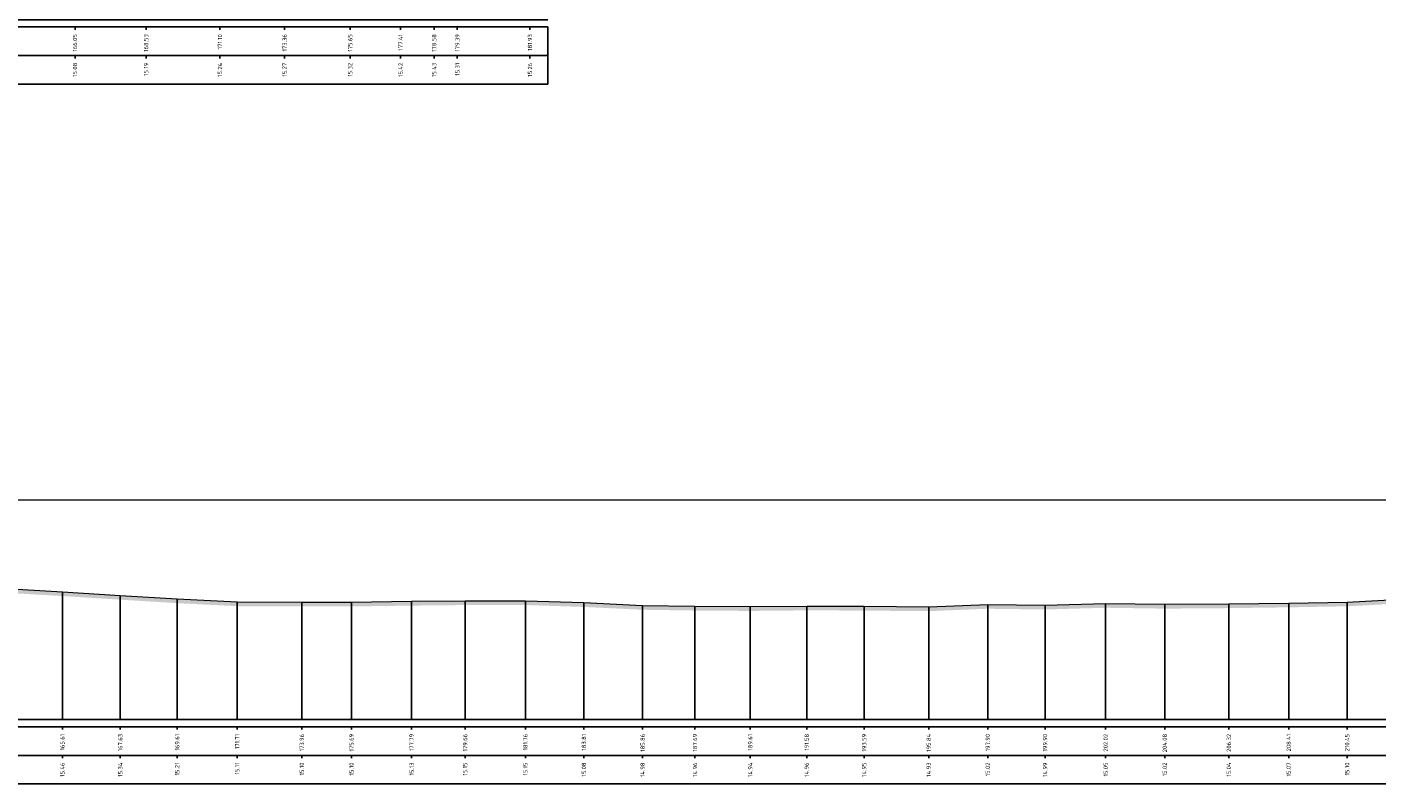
# Model space of a CAD drawing. Header units: metres. Extents: x 197883 to 206898, y 361907 to 364395.
# Tile 188 of 256: x 205948 to 205995, y 363800 to 363826. Entities that reach past the tile are written whole.
import ezdxf
from ezdxf.enums import TextEntityAlignment as Align

# ---------------------------------------------------------------- set-up
doc = ezdxf.new("R2010")
doc.units = ezdxf.units.M
doc.header["$PDMODE"] = 35
doc.header["$PDSIZE"] = 0.075
doc.layers.add('X-ME-AL-PROFIEL_HUIDIG MAAIVELD-GD', color=252, linetype='Continuous', lineweight=0)
doc.layers.add('X-XX-AL-DETAIL1-M', color=7, linetype='Continuous', lineweight=18)
doc.layers.add('X-ME-AL-PROFIELRASTER-S', color=7, linetype='Continuous')
doc.styles.add('NLCS-ISO-ANNOTATIVE-T18', font='NLCS-ISO.ttf', dxfattribs={"height": 1.8})
doc.styles.add('NLCS-ISO-M100-T25', font='NLCS-ISO.ttf', dxfattribs={"height": 0.25})
doc.dimstyles.new('NLCS-M100-T25-PIJL_L2_H1', dxfattribs={"dimscale": 0.1, "dimtxt": 2.5, "dimasz": 2.5, "dimexe": 2, "dimexo": 2, "dimgap": 0.7, "dimtad": 1, "dimzin": 0, "dimdsep": 46, "dimtxsty": 'NLCS-ISO-M100-T25', "dimcen": 0, "dimdle": 2, "dimclrd": 256, "dimclre": 256, "dimclrt": 256, "dimadec": 1, "dimazin": 0, "dimtfac": 1, "dimtdec": 3, "dimtofl": 0, "dimtmove": 0, "dimatfit": 3, "dimfxl": 2, "dimfxlon": 1, "dimtfillclr": 256, "dimtolj": 1, "dimtzin": 0, "dimlwd": -1, "dimlwe": -1, "dimarcsym": 0})

# ---------------------------------------------------------------- blocks, each defined once
blk = doc.blocks.new('SAL-PROFIELRASTER_BALK_EIND1-D')
at = {"color": 0, "linetype": 'ByBlock', "lineweight": -2}
blk.add_line((1, -12.5), (1, -2.5), dxfattribs=at)
at = {"color": 0, "linetype": 'ByBlock', "lineweight": -2, "flags": 128}
for points in [[(0, 0), (1, 0)], [(0, -2.5), (1, -2.5)], [(0, -12.5), (1, -12.5)]]:
    blk.add_lwpolyline(points, dxfattribs=at)
blk = doc.blocks.new('SAL-PROFIELRASTER_BALK_EIND2-D')
at = {"color": 0, "linetype": 'ByBlock', "lineweight": -2}
for p, q in [((1, -2.5), (1, -12.5)), ((1, -12.5), (0, -12.5))]:
    blk.add_line(p, q, dxfattribs=at)
blk = doc.blocks.new('SAL-PROFIELRASTER_BALK_DATA-D')
at = {"color": 0, "linetype": 'ByBlock', "lineweight": -2}
blk.add_lwpolyline([(0, -3.5), (0, -2.5)], dxfattribs=at)
at = {"color": 0, "linetype": 'ByBlock', "lineweight": -2, "style": 'NLCS-ISO-ANNOTATIVE-T18'}
blk.add_attdef('GETAL', text='', height=1.5, rotation=90, dxfattribs=at).set_placement((0.75, -5), align=Align.RIGHT)
blk = doc.blocks.new('SAL-PROFIELRASTER_AANHAAL-D')
at = {"color": 9, "linetype": 'ByBlock', "lineweight": -2, "flags": 128}
blk.add_lwpolyline([(0, 1), (0, 0)], dxfattribs=at)
blk = doc.blocks.new('*D206')
at = {"layer": 'Defpoints', "color": 0, "transparency": 16777216}
for p in [(205835.099, 363809.662), (205835.099, 363801.997), (206040.29, 363801.997)]:
    blk.add_point(p, dxfattribs=at)
at = {"layer": 'X-XX-AL-DETAIL1-M', "color": 253, "transparency": 16777216}
for p, q in [((205835.099, 363809.462), (205835.099, 363809.862)), ((206040.04, 363809.662), (205835.349, 363809.662)), ((206040.29, 363809.462), (206040.29, 363809.862))]:
    blk.add_line(p, q, dxfattribs=at)
for points in [[(205835.349, 363809.703), (205835.349, 363809.62), (205835.099, 363809.662)], [(206040.04, 363809.703), (206040.04, 363809.62), (206040.29, 363809.662)]]:
    blk.add_solid(points, dxfattribs=at)
at = {"layer": 'X-XX-AL-DETAIL1-M', "color": 253, "transparency": 16777216, "insert": (205937.694, 363809.857), "char_height": 0.25, "attachment_point": 5, "style": 'NLCS-ISO-M100-T25'}
blk.add_mtext('\\A1;Gras', dxfattribs=at)

msp = doc.modelspace()

# ---------------------------------------------------------------- hatches: boundary and pattern name
at = {"layer": 'X-ME-AL-PROFIEL_HUIDIG MAAIVELD-GD'}
h = msp.add_hatch(dxfattribs=at)
h.set_pattern_fill('AGR-MAAIVELD', color=256, scale=0.05, pattern_type=2)
h.set_pattern_definition([(45, (-18.044, 300.36698), (-0.25000007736, 0.25000007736), []), (45, (-18.0797, 300.4027), (0, 0.50000015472), [0.3535535, -0.3535535]), (45, (-18.11543, 300.4384), (0, 0.50000015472), [0.3535535, -0.3535535]), (45, (-18.15164, 300.47462), (0, 0.50000015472), [0.3535535, -0.3535535]), (45, (-18.18686, 300.50984), (0, 0.50000015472), [0.3535535, -0.3535535]), (45, (-18.22257, 300.54555), (0, 0.50000015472), [0.3535535, -0.3535535]), (45, (-18.2583, 300.58127), (0, 0.50000015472), [0.3535535, -0.3535535]), (315, (-18.044, 300.36698), (0.25000007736, 0.25000007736), []), (315, (-18.0083, 300.4027), (0.50000015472, -1e-16), [0.3535535, -0.3535535]), (315, (-17.97257, 300.4384), (0.50000015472, -1e-16), [0.3535535, -0.3535535]), (315, (-17.93636, 300.47462), (0.50000015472, -1e-16), [0.3535535, -0.3535535]), (315, (-17.90114, 300.50984), (0.50000015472, -1e-16), [0.3535535, -0.3535535]), (315, (-17.86543, 300.54555), (0.50000015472, -1e-16), [0.3535535, -0.3535535]), (315, (-17.8297, 300.58127), (0.50000015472, -1e-16), [0.3535535, -0.3535535])])
h.paths.add_polyline_path([(206040.922, 363806.91), (206040.922, 363806.76), (206040.29, 363806.78), (206039.434, 363806.717), (206036.984, 363806.652), (206034.483, 363806.694), (206031.974, 363806.701), (206029.75, 363806.714), (206027.797, 363806.702), (206025.385, 363806.717), (206022.882, 363806.696), (206020.63, 363806.695), (206018.4, 363806.628), (206016.144, 363806.556), (206013.871, 363806.421), (206011.878, 363806.337), (206009.697, 363806.305), (206007.742, 363806.325), (206005.542, 363806.366), (206003.474, 363806.303), (206001.389, 363806.247), (205999.113, 363806.145), (205996.659, 363806.074), (205994.307, 363805.951), (205992.266, 363805.915), (205990.176, 363805.887), (205987.939, 363805.87), (205985.877, 363805.9), (205983.763, 363805.839), (205981.763, 363805.866), (205979.701, 363805.781), (205977.448, 363805.801), (205975.444, 363805.809), (205973.472, 363805.79), (205971.544, 363805.803), (205969.716, 363805.83), (205967.667, 363805.929), (205965.623, 363805.995), (205963.521, 363805.994), (205961.651, 363805.976), (205959.553, 363805.945), (205957.82, 363805.947), (205955.567, 363805.956), (205953.473, 363806.06), (205951.484, 363806.183), (205949.464, 363806.309), (205947.487, 363806.423), (205945.407, 363806.553), (205943.244, 363806.616), (205941.407, 363806.657), (205939.416, 363806.637), (205937.238, 363806.66), (205935.246, 363806.636), (205933.269, 363806.651), (205931.183, 363806.665), (205929.19, 363806.711), (205927.334, 363806.73), (205925.221, 363806.772), (205923.26, 363806.802), (205921.366, 363806.86), (205919.439, 363806.879), (205917.4, 363806.894), (205915.328, 363806.815), (205913.49, 363806.617), (205911.67, 363806.37), (205909.802, 363806.104), (205907.976, 363805.91), (205905.957, 363805.833), (205903.966, 363805.799), (205902.133, 363805.769), (205900.146, 363805.817), (205898.192, 363805.877), (205896.225, 363805.909), (205894.194, 363805.969), (205892.083, 363806.051), (205890.178, 363806.116), (205888.118, 363806.231), (205886.031, 363806.309), (205883.951, 363806.361), (205881.995, 363806.417), (205880.078, 363806.485), (205878.219, 363806.517), (205876.314, 363806.562), (205874.364, 363806.595), (205872.62, 363806.624), (205870.69, 363806.631), (205868.807, 363806.675), (205866.868, 363806.725), (205864.949, 363806.716), (205862.846, 363806.69), (205860.967, 363806.672), (205859.266, 363806.608), (205857.656, 363806.611), (205855.75, 363806.597), (205853.59, 363806.627), (205851.501, 363806.676), (205849.476, 363806.751), (205847.51, 363806.833), (205845.796, 363806.892), (205843.989, 363806.93), (205842.011, 363806.96), (205839.936, 363807.059), (205838.093, 363807.153), (205836.25, 363807.214), (205834.544, 363807.223), (205833.554, 363807.098), (205832.055, 363806.687), (205830.961, 363806.301), (205829.954, 363805.777), (205829.04, 363805.371), (205827.353, 363805.262), (205825.489, 363805.124), (205824.557, 363804.9), (205822.769, 363804.581), (205821.6, 363804.681), (205820.075, 363804.612), (205818.656, 363804.579), (205817.321, 363804.574), (205816.051, 363805.057), (205814.377, 363805.211), (205812.952, 363805.239), (205811.783, 363805.269), (205810.347, 363805.64), (205809.236, 363806.141), (205808.261, 363806.71), (205806.796, 363807.094), (205804.768, 363807.093), (205802.865, 363807.064), (205800.317, 363807.042), (205797.51, 363807.033), (205794.666, 363807.026), (205791.843, 363807.038), (205789.176, 363807.055), (205786.385, 363807.023), (205783.859, 363807.033), (205783.859, 363807.183), (205786.385, 363807.173), (205789.176, 363807.205), (205791.843, 363807.188), (205794.666, 363807.176), (205797.51, 363807.183), (205800.317, 363807.192), (205802.865, 363807.214), (205804.768, 363807.243), (205806.796, 363807.244), (205808.261, 363806.86), (205809.236, 363806.291), (205810.347, 363805.79), (205811.783, 363805.419), (205812.952, 363805.389), (205814.377, 363805.361), (205816.051, 363805.207), (205817.321, 363804.724), (205818.656, 363804.729), (205820.075, 363804.762), (205821.6, 363804.831), (205822.769, 363804.731), (205824.557, 363805.05), (205825.489, 363805.274), (205827.353, 363805.412), (205829.04, 363805.521), (205829.954, 363805.927), (205830.961, 363806.451), (205832.055, 363806.837), (205833.554, 363807.248), (205834.544, 363807.373), (205836.25, 363807.364), (205838.093, 363807.303), (205839.936, 363807.209), (205842.011, 363807.11), (205843.989, 363807.08), (205845.796, 363807.042), (205847.51, 363806.983), (205849.476, 363806.901), (205851.501, 363806.826), (205853.59, 363806.777), (205855.75, 363806.747), (205857.656, 363806.761), (205859.266, 363806.758), (205860.967, 363806.822), (205862.846, 363806.84), (205864.949, 363806.866), (205866.868, 363806.875), (205868.807, 363806.825), (205870.69, 363806.781), (205872.62, 363806.774), (205874.364, 363806.745), (205876.314, 363806.712), (205878.219, 363806.667), (205880.078, 363806.635), (205881.995, 363806.567), (205883.951, 363806.511), (205886.031, 363806.459), (205888.118, 363806.381), (205890.178, 363806.266), (205892.083, 363806.201), (205894.194, 363806.119), (205896.225, 363806.059), (205898.192, 363806.027), (205900.146, 363805.967), (205902.133, 363805.919), (205903.966, 363805.949), (205905.957, 363805.983), (205907.976, 363806.06), (205909.802, 363806.254), (205911.67, 363806.52), (205913.49, 363806.767), (205915.328, 363806.965), (205917.4, 363807.044), (205919.439, 363807.029), (205921.366, 363807.01), (205923.26, 363806.952), (205925.221, 363806.922), (205927.334, 363806.88), (205929.19, 363806.861), (205931.183, 363806.815), (205933.269, 363806.801), (205935.246, 363806.786), (205937.238, 363806.81), (205939.416, 363806.787), (205941.407, 363806.807), (205943.244, 363806.766), (205945.407, 363806.703), (205947.487, 363806.573), (205949.464, 363806.459), (205951.484, 363806.333), (205953.473, 363806.21), (205955.567, 363806.106), (205957.82, 363806.097), (205959.553, 363806.095), (205961.651, 363806.126), (205963.521, 363806.144), (205965.623, 363806.145), (205967.667, 363806.079), (205969.716, 363805.98), (205971.544, 363805.953), (205973.472, 363805.94), (205975.444, 363805.959), (205977.448, 363805.951), (205979.701, 363805.931), (205981.763, 363806.016), (205983.763, 363805.989), (205985.877, 363806.05), (205987.939, 363806.02), (205990.176, 363806.037), (205992.266, 363806.065), (205994.307, 363806.101), (205996.659, 363806.224), (205999.113, 363806.295), (206001.389, 363806.397), (206003.474, 363806.453), (206005.542, 363806.516), (206007.742, 363806.475), (206009.697, 363806.455), (206011.878, 363806.487), (206013.871, 363806.571), (206016.144, 363806.706), (206018.4, 363806.778), (206020.63, 363806.845), (206022.882, 363806.846), (206025.385, 363806.867), (206027.797, 363806.852), (206029.75, 363806.864), (206031.974, 363806.851), (206034.483, 363806.844), (206036.984, 363806.802), (206039.434, 363806.867), (206040.29, 363806.93)])

# ---------------------------------------------------------------- linework, layer by layer
msp.add_lwpolyline([(205947.487, 363806.573), (205949.464, 363806.459), (205951.484, 363806.333), (205953.473, 363806.21), (205955.567, 363806.106), (205957.82, 363806.097), (205959.553, 363806.095), (205961.651, 363806.126), (205963.521, 363806.144), (205965.623, 363806.145), (205967.667, 363806.079), (205969.716, 363805.98), (205971.544, 363805.953), (205973.472, 363805.94), (205975.444, 363805.959), (205977.448, 363805.951), (205979.701, 363805.931), (205981.763, 363806.016), (205983.763, 363805.989), (205985.877, 363806.05), (205987.939, 363806.02), (205990.176, 363806.037), (205992.266, 363806.065), (205994.307, 363806.101), (205996.659, 363806.224)], dxfattribs=at)

# ---------------------------------------------------------------- block references
at = {"layer": 'X-ME-AL-PROFIELRASTER-S', "yscale": 0.1}
for name, p, xscale, zscale in [('SAL-PROFIELRASTER_BALK_EIND1-D', (205783.859, 363826.427), 182.5505301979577, 182.5505301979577), ('SAL-PROFIELRASTER_BALK_EIND2-D', (205783.859, 363825.427), 182.5505301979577, 182.5505301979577), ('SAL-PROFIELRASTER_BALK_EIND1-D', (205783.859, 363801.997), 257.6883281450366, 257.6883281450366), ('SAL-PROFIELRASTER_BALK_EIND2-D', (205783.859, 363800.997), 257.6883281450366, 257.6883281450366)]:
    msp.add_blockref(name, p, dxfattribs=dict(at, xscale=xscale, zscale=zscale))
at = {"layer": 'X-ME-AL-PROFIELRASTER-S', "xscale": 0.1, "yscale": 0.1, "zscale": 0.1}
for p, values in [((205949.905, 363826.427), {'GETAL': '166.05'}), ((205952.387, 363826.427), {'GETAL': '168.53'}), ((205954.964, 363826.427), {'GETAL': '171.10'}), ((205957.219, 363826.427), {'GETAL': '173.36'}), ((205959.509, 363826.427), {'GETAL': '175.65'}), ((205961.267, 363826.427), {'GETAL': '177.41'}), ((205962.44, 363826.427), {'GETAL': '178.58'}), ((205963.249, 363826.427), {'GETAL': '179.39'}), ((205965.784, 363826.427), {'GETAL': '181.93'}), ((205949.905, 363825.427), {'GETAL': '15.08'}), ((205952.387, 363825.427), {'GETAL': '15.19'}), ((205954.964, 363825.427), {'GETAL': '15.24'}), ((205957.219, 363825.427), {'GETAL': '15.27'}), ((205959.509, 363825.427), {'GETAL': '15.32'}), ((205961.267, 363825.427), {'GETAL': '15.42'}), ((205962.44, 363825.427), {'GETAL': '15.43'}), ((205963.249, 363825.427), {'GETAL': '15.31'}), ((205965.784, 363825.427), {'GETAL': '15.26'}), ((205949.464, 363801.997), {'GETAL': '165.61'}), ((205951.484, 363801.997), {'GETAL': '167.63'}), ((205953.473, 363801.997), {'GETAL': '169.61'}), ((205955.567, 363801.997), {'GETAL': '171.71'}), ((205957.82, 363801.997), {'GETAL': '173.96'}), ((205959.553, 363801.997), {'GETAL': '175.69'}), ((205961.651, 363801.997), {'GETAL': '177.79'}), ((205963.521, 363801.997), {'GETAL': '179.66'}), ((205965.623, 363801.997), {'GETAL': '181.76'}), ((205967.667, 363801.997), {'GETAL': '183.81'}), ((205969.716, 363801.997), {'GETAL': '185.86'}), ((205971.544, 363801.997), {'GETAL': '187.69'}), ((205973.472, 363801.997), {'GETAL': '189.61'}), ((205975.444, 363801.997), {'GETAL': '191.58'}), ((205977.448, 363801.997), {'GETAL': '193.59'}), ((205979.701, 363801.997), {'GETAL': '195.84'}), ((205981.763, 363801.997), {'GETAL': '197.90'}), ((205983.763, 363801.997), {'GETAL': '199.90'}), ((205985.877, 363801.997), {'GETAL': '202.02'}), ((205987.939, 363801.997), {'GETAL': '204.08'}), ((205990.176, 363801.997), {'GETAL': '206.32'}), ((205992.266, 363801.997), {'GETAL': '208.41'}), ((205994.307, 363801.997), {'GETAL': '210.45'}), ((205949.464, 363800.997), {'GETAL': '15.46'}), ((205951.484, 363800.997), {'GETAL': '15.34'}), ((205953.473, 363800.997), {'GETAL': '15.21'}), ((205955.567, 363800.997), {'GETAL': '15.11'}), ((205957.82, 363800.997), {'GETAL': '15.10'}), ((205959.553, 363800.997), {'GETAL': '15.10'}), ((205961.651, 363800.997), {'GETAL': '15.13'}), ((205963.521, 363800.997), {'GETAL': '15.15'}), ((205965.623, 363800.997), {'GETAL': '15.15'}), ((205967.667, 363800.997), {'GETAL': '15.08'}), ((205969.716, 363800.997), {'GETAL': '14.98'}), ((205971.544, 363800.997), {'GETAL': '14.96'}), ((205973.472, 363800.997), {'GETAL': '14.94'}), ((205975.444, 363800.997), {'GETAL': '14.96'}), ((205977.448, 363800.997), {'GETAL': '14.95'}), ((205979.701, 363800.997), {'GETAL': '14.93'}), ((205981.763, 363800.997), {'GETAL': '15.02'}), ((205983.763, 363800.997), {'GETAL': '14.99'}), ((205985.877, 363800.997), {'GETAL': '15.05'}), ((205987.939, 363800.997), {'GETAL': '15.02'}), ((205990.176, 363800.997), {'GETAL': '15.04'}), ((205992.266, 363800.997), {'GETAL': '15.07'}), ((205994.307, 363800.997), {'GETAL': '15.10'})]:
    msp.add_blockref('SAL-PROFIELRASTER_BALK_DATA-D', p, dxfattribs=at).add_auto_attribs(values)
at = {"layer": 'X-ME-AL-PROFIELRASTER-S'}
for p, yscale in [((205949.464, 363801.997), 4.462), ((205951.484, 363801.997), 4.336), ((205953.473, 363801.997), 4.212999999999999), ((205955.567, 363801.997), 4.109), ((205957.82, 363801.997), 4.1), ((205959.553, 363801.997), 4.098000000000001), ((205961.651, 363801.997), 4.129), ((205963.521, 363801.997), 4.147), ((205965.623, 363801.997), 4.148), ((205967.667, 363801.997), 4.082000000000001), ((205969.716, 363801.997), 3.983000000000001), ((205971.544, 363801.997), 3.956), ((205973.472, 363801.997), 3.943), ((205975.444, 363801.997), 3.962), ((205977.448, 363801.997), 3.954000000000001), ((205979.701, 363801.997), 3.933999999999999), ((205981.763, 363801.997), 4.019), ((205983.763, 363801.997), 3.992000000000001), ((205985.877, 363801.997), 4.053000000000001), ((205987.939, 363801.997), 4.023), ((205990.176, 363801.997), 4.039999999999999), ((205992.266, 363801.997), 4.068), ((205994.307, 363801.997), 4.103999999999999)]:
    msp.add_blockref('SAL-PROFIELRASTER_AANHAAL-D', p, dxfattribs=dict(at, yscale=yscale))

# ---------------------------------------------------------------- dimensions: what is measured, and where the dimension line sits
at = {"layer": 'X-XX-AL-DETAIL1-M', "color": 253}
dim = msp.add_linear_dim(base=(205835.099, 363809.662), p1=(206040.29, 363801.997), p2=(205835.099, 363801.997), text='Gras', dimstyle='NLCS-M100-T25-PIJL_L2_H1', override={"dimclrd": 253, "dimclre": 253, "dimclrt": 253}, dxfattribs=at)
dim.commit()
dim.dimension.update_dxf_attribs({"geometry": '*D206', "text_midpoint": (205937.694, 363809.662), "dimtype": 160})

doc.saveas('drawing.dxf')
